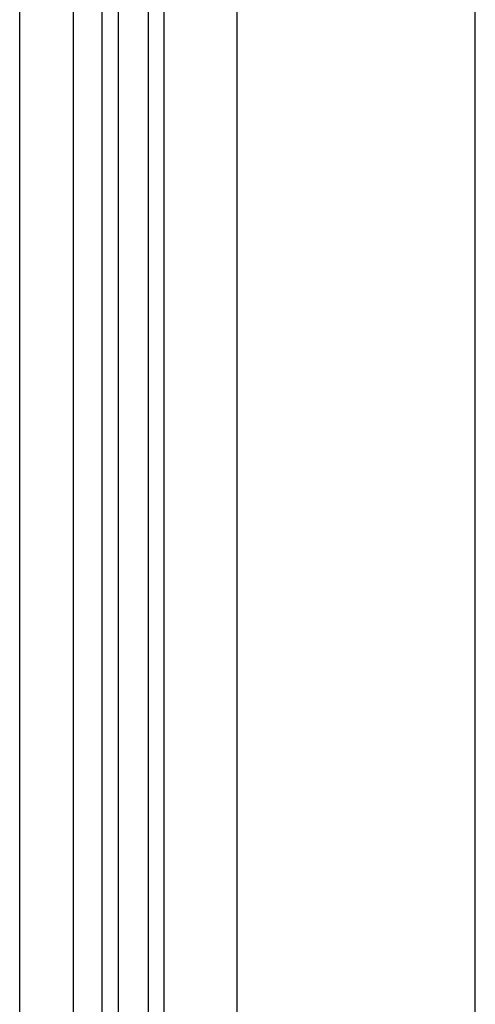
# Model space of a CAD drawing. Header units: millimetres. Extents: x 2845.84 to 2846.96, y 2905.71 to 2908.01.
# Tile 32 of 33: x 2846.86 to 2846.96, y 2907.43 to 2907.64. Entities that reach past the tile are written whole.
import ezdxf

# ---------------------------------------------------------------- set-up
doc = ezdxf.new("R2010")
doc.units = ezdxf.units.MM
doc.layers.add('SANINDUSA', color=3, linetype='Continuous')

msp = doc.modelspace()

# ---------------------------------------------------------------- linework, layer by layer
at = {"layer": 'SANINDUSA', "linetype": 'Continuous'}
for p, q in [((2846.906251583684, 2907.893566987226), (2846.906251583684, 2905.915105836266)), ((2846.955418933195, 2905.914336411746), (2846.955418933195, 2907.894336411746)), ((2846.861494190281, 2905.952696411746), (2846.861494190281, 2907.855976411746)), ((2846.872485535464, 2907.855976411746), (2846.872485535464, 2905.952696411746)), ((2846.878482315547, 2905.952696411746), (2846.878482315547, 2907.855476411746)), ((2846.881829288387, 2905.952696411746), (2846.881829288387, 2907.855476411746)), ((2846.888069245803, 2905.952704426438), (2846.888069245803, 2907.855476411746)), ((2846.891262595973, 2905.952376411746), (2846.891262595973, 2907.855476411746)), ((2846.891274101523, 2905.952376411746), (2846.891274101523, 2907.855476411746))]:
    msp.add_line(p, q, dxfattribs=at)

doc.saveas('drawing.dxf')
